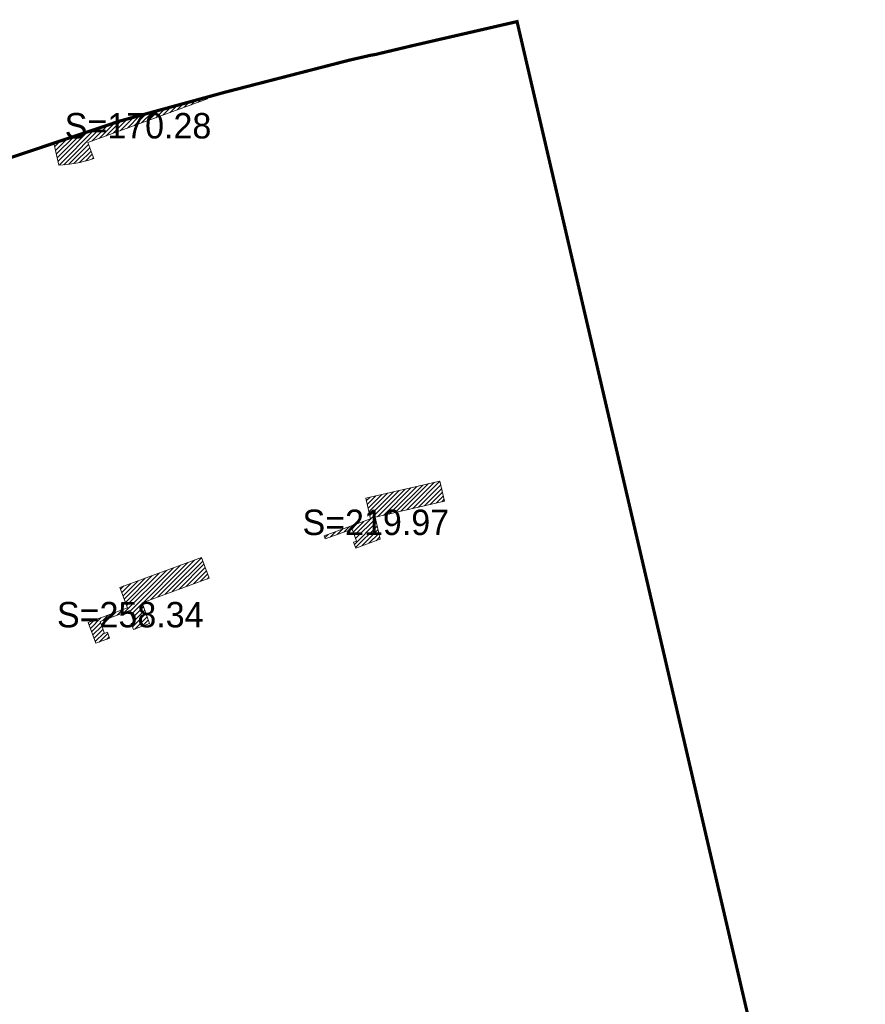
# Model space of a CAD drawing. Header units: millimetres. Extents: x 38389465 to 38395088, y 2473666 to 2480744.
# Tile 32 of 256: x 38392568 to 38392834, y 2476458 to 2476767. Entities that reach past the tile are written whole.
import ezdxf
from ezdxf.enums import TextEntityAlignment as Align

# ---------------------------------------------------------------- set-up
doc = ezdxf.new("R2010")
doc.units = ezdxf.units.MM
doc.header["$LTSCALE"] = 2
doc.linetypes.add('CENTER2', pattern=[1.125, 0.75, -0.125, 0.125, -0.125])
doc.layers.add('MJZJ', color=7, linetype='CONTINUOUS')
doc.layers.add('w-用地红线', color=1, linetype='CONTINUOUS')
doc.layers.add('下沉式地面绿化', color=80, linetype='CONTINUOUS', lineweight=9)
doc.styles.add('中等线体', font='txt', dxfattribs={"width": 0.8})
pattern_1 = [(45, (3525.112021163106, -239.8787752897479), (-0.7071067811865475, 0.7071067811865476), [])]

msp = doc.modelspace()

# ---------------------------------------------------------------- hatches: boundary and pattern name
at = {"layer": 'MJZJ', "linetype": 'ByBlock'}
h = msp.add_hatch(dxfattribs=at)
h.set_pattern_fill('411B', color=3, scale=2, style=0)
h.set_pattern_definition(pattern_1)
edge = h.paths.add_edge_path()
edge.add_line((38392626.82544809, 2476742.967544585), (38392627.00607388, 2476742.474436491))
edge.add_line((38392627.00607388, 2476742.474436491), (38392589.44657911, 2476728.716371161))
edge.add_line((38392589.44657911, 2476728.716371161), (38392591.26952275, 2476723.739738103))
edge.add_line((38392591.26952275, 2476723.739738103), (38392590.98284206, 2476723.634726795))
edge.add_arc((38392579.56157006, 2476755.442924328), 33.79655136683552, 271.2236413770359, 289.75153519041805, ccw=False)
edge.add_line((38392580.28329364, 2476721.654080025), (38392578.70498708, 2476728.517868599))
edge.add_line((38392578.70498708, 2476728.517868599), (38392599.55060412, 2476735.492308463))
edge.add_line((38392599.55060412, 2476735.492308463), (38392622.27660412, 2476741.721308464))
edge.add_line((38392622.27660412, 2476741.721308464), (38392623.92360411, 2476742.172308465))
edge.add_line((38392623.92360411, 2476742.172308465), (38392626.82544809, 2476742.967544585))
h = msp.add_hatch(dxfattribs=at)
h.set_pattern_fill('411B', color=3, scale=2, style=0)
h.set_pattern_definition(pattern_1)
h.paths.add_polyline_path([(38392700.10495734, 2476622.293480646), (38392700.10492461, 2476622.293473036), (38392676.77504965, 2476616.875430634), (38392678.28821944, 2476610.359782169), (38392663.72096641, 2476605.023886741), (38392664.06600181, 2476604.085513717), (38392672.51696748, 2476607.180950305), (38392673.89191559, 2476603.427153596), (38392672.95496311, 2476603.08369121), (38392673.6435336, 2476601.203860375), (38392680.66440422, 2476603.771665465), (38392681.31213409, 2476603.970454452), (38392679.70648088, 2476610.884372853), (38392701.57512425, 2476615.962820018)])
h = msp.add_hatch(dxfattribs=at)
h.set_pattern_fill('411B', color=3, scale=2, style=0)
h.set_pattern_definition(pattern_1)
h.paths.add_polyline_path([(38392627.524084, 2476591.765188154), (38392625.15131918, 2476598.242951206), (38392599.51340926, 2476588.85193106), (38392601.88642317, 2476582.373488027), (38392589.54156491, 2476577.853655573), (38392591.94951236, 2476571.279842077), (38392596.24670497, 2476572.85387734), (38392595.56282645, 2476574.735519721), (38392594.61910155, 2476574.38985028), (38392593.24336063, 2476578.145811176), (38392602.63329072, 2476581.585173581), (38392604.00903159, 2476577.82921258), (38392603.07118729, 2476577.4856971), (38392603.76051331, 2476575.606139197), (38392608.8513218, 2476577.470871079), (38392606.44377093, 2476584.043601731)])

# ---------------------------------------------------------------- linework, layer by layer
at = {"layer": 'w-用地红线', "linetype": 'CENTER2', "ltscale": 10, "const_width": 1, "flags": 128}
msp.add_lwpolyline([(38392432.12320138, 2476683.611454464), (38392432.11652897, 2476683.62253852), (38392428.3169805, 2476689.933805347), (38392447.0789805, 2476697.229805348), (38392466.0859805, 2476703.857805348), (38392466.49498049, 2476703.992805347), (38392467.09898049, 2476704.190805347), (38392467.70198049, 2476704.387805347), (38392468.3069805, 2476704.584805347), (38392468.91098049, 2476704.780805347), (38392469.5159805, 2476704.976805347), (38392470.12098049, 2476705.171805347), (38392470.72698049, 2476705.365805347), (38392471.3329805, 2476705.559805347), (38392471.9389805, 2476705.752805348), (38392472.5309805, 2476705.940805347), (38392473.13898049, 2476706.132805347), (38392473.74598049, 2476706.324805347), (38392474.3539805, 2476706.515805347), (38392474.96198049, 2476706.706805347), (38392475.5709805, 2476706.896805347), (38392476.17998049, 2476707.085805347), (38392476.7889805, 2476707.274805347), (38392477.3989805, 2476707.462805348), (38392478.0089805, 2476707.650805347), (38392478.6189805, 2476707.838805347), (38392479.2299805, 2476708.025805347), (38392479.84098049, 2476708.211805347), (38392480.4529805, 2476708.397805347), (38392481.0639805, 2476708.582805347), (38392481.6769805, 2476708.767805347), (38392482.2889805, 2476708.951805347), (38392482.9019805, 2476709.135805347), (38392483.51498049, 2476709.318805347), (38392484.1289805, 2476709.501805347), (38392484.74198049, 2476709.684805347), (38392485.3569805, 2476709.865805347), (38392485.9709805, 2476710.047805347), (38392486.5859805, 2476710.228805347), (38392487.20098049, 2476710.408805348), (38392487.8169805, 2476710.588805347), (38392488.43298049, 2476710.767805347), (38392489.0489805, 2476710.946805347), (38392489.66498049, 2476711.125805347), (38392490.28198049, 2476711.303805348), (38392490.8989805, 2476711.481805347), (38392491.12098049, 2476711.545805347), (38392491.5169805, 2476711.658805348), (38392492.13498049, 2476711.835805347), (38392492.75298049, 2476712.011805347), (38392493.37098049, 2476712.187805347), (38392493.9899805, 2476712.362805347), (38392494.60898049, 2476712.537805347), (38392495.2289805, 2476712.712805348), (38392495.84798049, 2476712.886805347), (38392496.4679805, 2476713.059805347), (38392497.0889805, 2476713.233805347), (38392497.70898049, 2476713.406805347), (38392498.32998049, 2476713.578805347), (38392498.95098049, 2476713.750805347), (38392499.57298049, 2476713.922805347), (38392500.19498049, 2476714.093805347), (38392500.8169805, 2476714.264805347), (38392501.43998049, 2476714.434805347), (38392502.06198049, 2476714.604805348), (38392502.6849805, 2476714.774805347), (38392503.30898049, 2476714.943805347), (38392503.9319805, 2476715.112805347), (38392504.5559805, 2476715.280805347), (38392505.1809805, 2476715.448805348), (38392505.80498049, 2476715.616805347), (38392506.42998049, 2476715.783805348), (38392507.05498049, 2476715.950805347), (38392507.67998049, 2476716.117805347), (38392508.3059805, 2476716.283805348), (38392508.9319805, 2476716.449805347), (38392509.55798049, 2476716.615805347), (38392510.1849805, 2476716.780805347), (38392510.81198049, 2476716.945805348), (38392511.4389805, 2476717.110805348), (38392512.06598049, 2476717.274805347), (38392512.69398049, 2476717.438805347), (38392513.3219805, 2476717.601805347), (38392513.9499805, 2476717.764805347), (38392514.5789805, 2476717.927805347), (38392515.2069805, 2476718.090805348), (38392515.8359805, 2476718.252805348), (38392516.46598049, 2476718.414805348), (38392517.09498049, 2476718.576805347), (38392517.7249805, 2476718.737805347), (38392518.3549805, 2476718.898805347), (38392518.9859805, 2476719.059805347), (38392519.6159805, 2476719.219805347), (38392520.2469805, 2476719.379805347), (38392520.87798049, 2476719.539805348), (38392521.50998049, 2476719.699805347), (38392522.1409805, 2476719.858805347), (38392522.7729805, 2476720.017805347), (38392523.4059805, 2476720.176805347), (38392524.6709805, 2476720.493805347), (38392525.30398049, 2476720.651805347), (38392526.5709805, 2476720.966805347), (38392527.2039805, 2476721.123805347), (38392528.47298049, 2476721.437805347), (38392529.1069805, 2476721.593805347), (38392530.3769805, 2476721.906805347), (38392531.0119805, 2476722.062805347), (38392532.28298049, 2476722.372805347), (38392532.91898049, 2476722.528805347), (38392534.1919805, 2476722.837805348), (38392535.46598049, 2476723.146805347), (38392536.7399805, 2476723.454805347), (38392538.0159805, 2476723.762805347), (38392539.2919805, 2476724.068805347), (38392540.56998049, 2476724.374805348), (38392541.84798049, 2476724.679805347), (38392543.1269805, 2476724.984805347), (38392544.40698049, 2476725.288805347), (38392545.6879805, 2476725.591805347), (38392546.96998049, 2476725.894805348), (38392548.25298049, 2476726.197805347), (38392549.53698049, 2476726.498805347), (38392550.8209805, 2476726.800805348), (38392551.10298049, 2476726.866805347), (38392549.7879805, 2476720.757805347), (38392550.00698049, 2476719.783805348), (38392550.18998049, 2476718.967805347), (38392599.5489805, 2476735.498805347), (38392622.27498049, 2476741.727805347), (38392623.92198049, 2476742.178805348), (38392632.61398049, 2476744.560805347), (38392632.6299805, 2476744.564805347), (38392662.6109805, 2476752.294805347), (38392671.55098049, 2476754.599805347), (38392674.7219805, 2476755.328805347), (38392678.20098049, 2476756.128805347), (38392679.8109805, 2476756.397805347), (38392687.3689805, 2476758.200805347), (38392691.62098049, 2476759.215805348), (38392724.35898049, 2476766.743805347), (38392725.6669805, 2476761.110805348), (38392726.63498049, 2476756.942805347), (38392727.1599805, 2476754.683805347), (38392727.7549805, 2476752.122805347), (38392728.83798049, 2476747.459805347), (38392729.8659805, 2476743.034805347), (38392755.19398049, 2476633.979805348), (38392757.50698049, 2476624.022805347), (38392758.1749805, 2476621.148805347), (38392758.41098049, 2476620.131805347), (38392758.5309805, 2476619.615805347), (38392771.15798049, 2476565.250805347), (38392772.8109805, 2476558.131805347), (38392774.3539805, 2476551.489805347), (38392794.8389805, 2476463.287805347), (38392799.5119805, 2476443.170805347), (38392800.28198049, 2476439.855805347), (38392800.80098049, 2476437.617805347), (38392813.6419805, 2476382.333805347), (38392816.8659805, 2476368.451805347), (38392817.42598049, 2476366.039805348), (38392824.79698049, 2476334.305805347), (38392829.95898049, 2476312.078805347), (38392832.32298049, 2476301.899805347), (38392833.3249805, 2476292.707805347), (38392812.34898049, 2476272.095805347), (38392704.2429805, 2476165.863805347), (38392695.4269805, 2476157.200805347), (38392686.79398049, 2476148.717805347), (38392658.7179805, 2476121.127805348), (38392651.8289805, 2476128.816805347), (38392642.39998049, 2476139.341805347), (38392628.4379805, 2476155.604805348), (38392626.46998049, 2476157.896805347), (38392624.71698049, 2476160.027805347), (38392610.93398049, 2476176.781805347), (38392606.7879805, 2476181.931805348), (38392507.69798049, 2476305.014805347), (38392502.44798049, 2476311.534805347), (38392494.6949287, 2476321.165851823), (38392442.17592116, 2476386.401845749), (38392428.85491923, 2476402.947844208), (38392395.8599145, 2476443.931840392), (38392298.21390047, 2476565.220829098), (38392297.0739003, 2476566.635828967), (38392289.20189869, 2476580.626828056), (38392286.50389687, 2476596.359827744), (38392286.60389681, 2476596.869827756), (38392288.12689592, 2476604.623827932), (38392290.23489467, 2476615.352828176), (38392292.50989428, 2476618.706828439), (38392294.61589393, 2476621.812828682), (38392300.90089285, 2476631.07982941), (38392317.00713693, 2476641.445760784), (38392374.61669631, 2476663.22430639), (38392432.11988677, 2476683.616844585)], close=True, dxfattribs=at)
at = {"layer": '下沉式地面绿化', "linetype": 'ByBlock', "flags": 128}
msp.add_lwpolyline([(38392626.82544809, 2476742.967544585), (38392627.00607388, 2476742.474436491), (38392589.44657911, 2476728.716371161), (38392591.26952275, 2476723.739738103), (38392590.98284206, 2476723.634726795, -0.08101976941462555), (38392580.28329364, 2476721.654080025), (38392578.70498708, 2476728.517868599), (38392599.55060412, 2476735.492308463), (38392622.27660412, 2476741.721308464), (38392623.92360411, 2476742.172308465), (38392626.82544809, 2476742.967544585)], format="xyb", close=True, dxfattribs=at)
for points in [[(38392700.10495734, 2476622.293480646), (38392700.10492461, 2476622.293473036), (38392676.77504965, 2476616.875430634), (38392678.28821944, 2476610.359782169), (38392663.72096641, 2476605.023886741), (38392664.06600181, 2476604.085513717), (38392672.51696748, 2476607.180950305), (38392673.89191559, 2476603.427153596), (38392672.95496311, 2476603.08369121), (38392673.6435336, 2476601.203860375), (38392680.66440422, 2476603.771665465), (38392681.31213409, 2476603.970454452), (38392679.70648088, 2476610.884372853), (38392701.57512425, 2476615.962820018)], [(38392627.524084, 2476591.765188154), (38392625.15131918, 2476598.242951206), (38392599.51340926, 2476588.85193106), (38392601.88642317, 2476582.373488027), (38392589.54156491, 2476577.853655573), (38392591.94951236, 2476571.279842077), (38392596.24670497, 2476572.85387734), (38392595.56282645, 2476574.735519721), (38392594.61910155, 2476574.38985028), (38392593.24336063, 2476578.145811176), (38392602.63329072, 2476581.585173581), (38392604.00903159, 2476577.82921258), (38392603.07118729, 2476577.4856971), (38392603.76051331, 2476575.606139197), (38392608.8513218, 2476577.470871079), (38392606.44377093, 2476584.043601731)]]:
    msp.add_lwpolyline(points, close=True, dxfattribs=at)

# ---------------------------------------------------------------- texts
at = {"layer": 'MJZJ', "color": 7, "linetype": 'ByBlock', "style": '中等线体'}
for s, p in [('S=170.28', (38392605.19045519, 2476734.005294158)), ('S=219.97', (38392679.9518316, 2476609.315466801)), ('S=258.34', (38392602.75046388, 2476580.282050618))]:
    msp.add_text(s, height=8, dxfattribs=at).set_placement(p, align=Align.MIDDLE)

doc.saveas('drawing.dxf')
